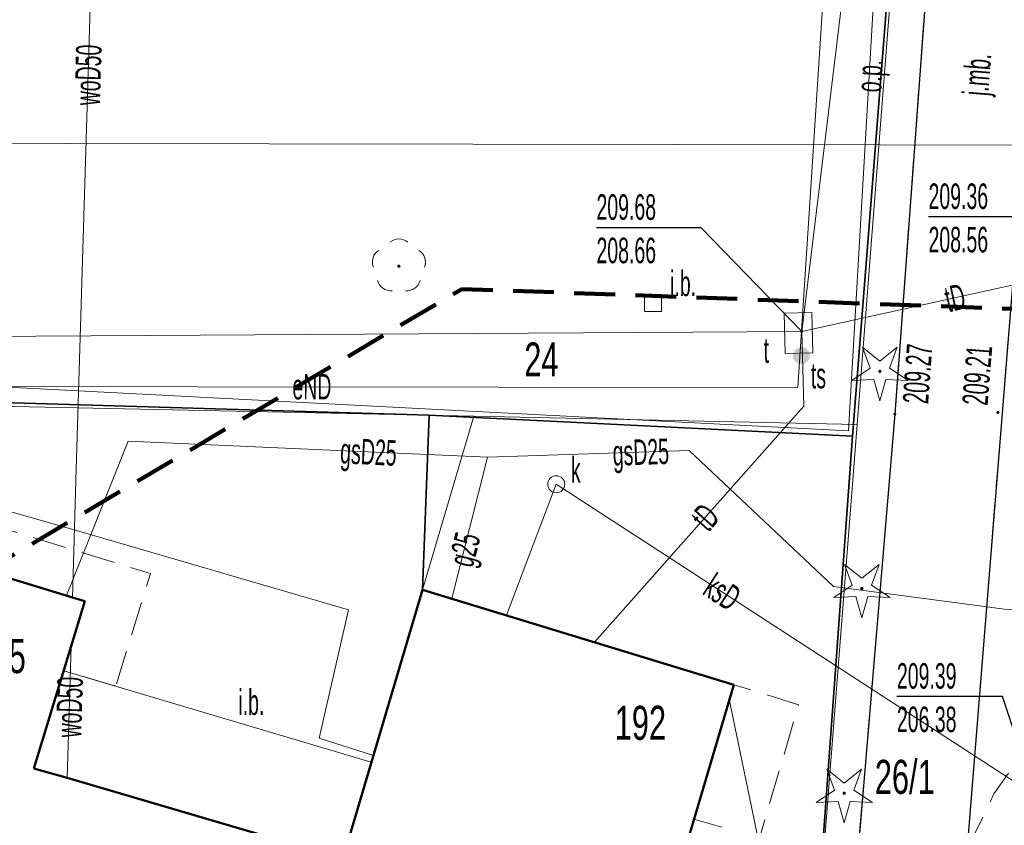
# Model space of a CAD drawing. Header units: metres. Extents: x 7575234 to 29552328, y 2827892 to 11288514.
# Tile 40 of 50: x 7581825 to 7581854, y 5648465 to 5648489. Entities that reach past the tile are written whole.
import ezdxf
from ezdxf.enums import TextEntityAlignment as Align

# ---------------------------------------------------------------- set-up
doc = ezdxf.new("R2010")
doc.units = ezdxf.units.M
for name, pattern in [('1.0_0.5', [1.5, 1, -0.5]), ('1.5_0.5', [2, 1.5, -0.5]), ('219-500', [0]), ('4', [1.8, 1.2, -0.6]), ('mz1.0_0.5', [1.5, 1, -0.5])]:
    doc.linetypes.add(name, pattern=pattern)
for name, color, linetype in [('211-numer działki ewidencyjnej', 7, 'Continuous'), ('219-działka ewidencyjna', 7, 'Continuous'), ('312-budynek ewidencyjny', 7, 'Continuous'), ('312-oznaczenie budynku ewidencyjnego', 7, 'Continuous'), ('chodnik', 7, 'Continuous'), ('chodnik (powierzchnia)', 7, 'Continuous'), ('drzewo iglaste (punkt)', 7, 'Continuous'), ('drzewo liściaste (punkt)', 7, 'Continuous'), ('inna budowla (linia)', 7, 'Continuous'), ('inna budowla (linia)-Atr17', 7, 'Continuous'), ('inna budowla (punkt)', 7, 'Continuous'), ('inna budowla (punkt)-Atr17', 7, 'Continuous'), ('inny obiekt przyrodniczy (linia)', 7, 'Continuous'), ('inny obiekt przyrodniczy (linia)-Atr17', 7, 'Continuous'), ('jezdnia', 7, 'Continuous'), ('jezdnia-Atr17', 7, 'Continuous'), ('krawężnik', 7, 'Continuous'), ('Obszar opracowania', 7, 'Continuous'), ('ogrodzenie trwałe', 7, 'Continuous'), ('ogrodzenie trwałe (linia)', 7, 'Continuous'), ('przewód elektroenergetyczny (linia)', 7, 'Continuous'), ('przewód elektroenergetyczny (linia)-Atr1', 7, 'Continuous'), ('przewód gazowy (linia)', 7, 'Continuous'), ('przewód gazowy (linia)-Atr1', 7, 'Continuous'), ('przewód kanalizacyjny', 7, 'Continuous'), ('przewód kanalizacyjny (linia)', 7, 'Continuous'), ('przewód kanalizacyjny-Atr1', 7, 'Continuous'), ('przewód telekomunikacyjny (linia) - podziemny', 7, 'Continuous'), ('przewód telekomunikacyjny (linia) - podziemny-Atr1', 7, 'Continuous'), ('przewód telekomunikacyjny podziemny', 7, 'Continuous'), ('przewód telekomunikacyjny podziemny-Atr1', 7, 'Continuous'), ('przewód wodociągowy', 7, 'Continuous'), ('przewód wodociągowy (linia)', 7, 'Continuous'), ('przewód wodociągowy (linia)-Atr1', 7, 'Continuous'), ('punkt o określonej wysokości (sieć telekomunikacyjna)', 7, 'Continuous'), ('punkt o określonej wysokości (sieć telekomunikacyjna)-Atr2', 7, 'Continuous'), ('punkt o określonej wysokości (sieć telekomunikacyjna)-Atr3', 7, 'Continuous'), ('punkt wysokościowy sztuczny', 7, 'Continuous'), ('punkt wysokościowy sztuczny-Atr2', 7, 'Continuous'), ('rzędna-Atr2', 7, 'Continuous'), ('rzędna-Atr3', 7, 'Continuous'), ('studzienka - przewód telekomunikacyjny (powierzchnia)', 7, 'Continuous'), ('studzienka - przewód telekomunikacyjny (powierzchnia)-Atr17', 7, 'Continuous'), ('studzienka okrągła - przewód kanalizacyjny (punkt)', 7, 'Continuous'), ('studzienka okrągła - przewód kanalizacyjny (punkt)-Atr17', 7, 'Continuous'), ('słupek telekomunikacyjny (punkt)', 7, 'Continuous'), ('słupek telekomunikacyjny (punkt)-Atr17', 7, 'Continuous')]:
    doc.layers.add(name, color=color, linetype=linetype)
doc.styles.get("Standard").update_dxf_attribs({"font": 'ARIALN.TTF'})
doc.linetypes.add('902-500', pattern='A,3.75,0,[1,ksztalty.shx,S=0.5,R=0,X=0,Y=0],3.75', length=7.5)

# ---------------------------------------------------------------- blocks, each defined once
blk = doc.blocks.new('OP021')
at = {"linetype": 'Continuous', "lineweight": 13}
h = blk.add_hatch(color=0, dxfattribs=at)
edge = h.paths.add_edge_path()
edge.add_arc((0, 0), 0.05, 0, 360)
at = {"color": 0, "linetype": 'Continuous', "lineweight": 13}
for centre, start, end in [((0, 0.4), 49.272, 130.728), ((-0.38, 0.124), 121.308, 202.548), ((0.38, 0.124), 337.452, 58.692), ((-0.235, -0.324), 193.221, 274.871), ((0.235, -0.324), 265.129, 346.779)]:
    blk.add_arc(centre, 0.4, start, end, dxfattribs=at)
blk = doc.blocks.new('US15')
at = {"color": 0, "linetype": 'Continuous', "lineweight": 13}
blk.add_circle((0, 0), 0.25, dxfattribs=at)
blk = doc.blocks.new('IB12')
at = {"color": 0, "linetype": 'Continuous', "lineweight": 13}
for p, q in [((-0.25, -0.25), (-0.25, 0.25)), ((-0.25, 0.25), (0.25, 0.25)), ((0.25, -0.25), (0.25, 0.25)), ((-0.25, -0.25), (0.25, -0.25))]:
    blk.add_line(p, q, dxfattribs=at)
blk = doc.blocks.new('US09')
at = {"linetype": 'Continuous', "lineweight": 0}
h = blk.add_hatch(color=0, dxfattribs=at)
edge = h.paths.add_edge_path()
edge.add_arc((0, 0), 0.25, 0, 360)
blk = doc.blocks.new('PW01')
at = {"linetype": 'Continuous', "lineweight": 13}
h = blk.add_hatch(color=0, dxfattribs=at)
edge = h.paths.add_edge_path()
edge.add_arc((0, 0), 0.045, 0, 360)
blk = doc.blocks.new('OP011')
at = {"linetype": 'Continuous', "lineweight": 13}
h = blk.add_hatch(color=0, dxfattribs=at)
edge = h.paths.add_edge_path()
edge.add_arc((0, 0), 0.05, 0, 360)
at = {"color": 0, "linetype": 'Continuous', "lineweight": 13}
for p, q in [((-0.283, 0.093), (-0.512, 0.706)), ((-0.512, 0.706), (0, 0.299)), ((0, 0.299), (0.512, 0.706)), ((0.512, 0.706), (0.283, 0.093)), ((-0.828, -0.268), (-0.283, 0.093)), ((0.283, 0.093), (0.828, -0.268)), ((-0.175, -0.24), (-0.828, -0.268)), ((0, -0.87), (-0.175, -0.24)), ((0.175, -0.24), (0, -0.87)), ((0.828, -0.268), (0.175, -0.24))]:
    blk.add_line(p, q, dxfattribs=at)
blk = doc.blocks.new('PW02')
at = {"linetype": 'Continuous', "lineweight": 13}
h = blk.add_hatch(color=0, dxfattribs=at)
edge = h.paths.add_edge_path()
edge.add_arc((0, 0), 0.045, 0, 360)

msp = doc.modelspace()

# ---------------------------------------------------------------- linework, layer by layer
at = {"layer": '219-działka ewidencyjna', "color": 3, "linetype": '219-500', "lineweight": 18, "flags": 128}
for points in [[(7581853.66, 5648523.86), (7581850.03, 5648477.25)], [(7581802.33, 5648478.26), (7581838.76, 5648477.49)], [(7581837.25, 5648472.39), (7581838.76, 5648477.49)], [(7581850.03, 5648477.25), (7581838.76, 5648477.49)], [(7581847.85, 5648449.43), (7581850.03, 5648477.25)], [(7581834.9, 5648464.48), (7581837.25, 5648472.39)]]:
    msp.add_lwpolyline(points, dxfattribs=at)
at = {"layer": '312-budynek ewidencyjny', "color": 7, "linetype": 'Continuous', "lineweight": 50, "flags": 128}
for points in [[(7581815.44, 5648475.68), (7581826.95, 5648472.16)], [(7581834.9, 5648464.48), (7581837.25, 5648472.39)], [(7581837.25, 5648472.39), (7581846.4, 5648469.6)], [(7581826.95, 5648472.16), (7581827.31, 5648472.05)], [(7581827.31, 5648472.05), (7581826.91, 5648470.73)], [(7581826.91, 5648470.73), (7581825.81, 5648467.14)], [(7581846.4, 5648469.6), (7581842.84, 5648457.57)], [(7581825.81, 5648467.14), (7581826.79, 5648466.86)], [(7581826.79, 5648466.86), (7581834.9, 5648464.48)]]:
    msp.add_lwpolyline(points, dxfattribs=at)
at = {"layer": 'chodnik', "color": 7, "linetype": '1.0_0.5', "lineweight": 18, "flags": 128}
msp.add_lwpolyline([(7581859.68, 5648466.92), (7581858.68, 5648466.9), (7581857.94, 5648466.82), (7581857.26, 5648466.61), (7581856.56, 5648466.14), (7581856.11, 5648465.68), (7581855.67, 5648464.96), (7581855.42, 5648464.29), (7581855.28, 5648463.5), (7581854.06, 5648448.13), (7581851.86, 5648448.29), (7581853.23, 5648464.33), (7581853.38, 5648464.99), (7581854.05, 5648466.39), (7581854.5, 5648467.02), (7581855.08, 5648467.62), (7581855.57, 5648468.01), (7581856.25, 5648468.38), (7581856.96, 5648468.64), (7581857.63, 5648468.9), (7581858.37, 5648468.96), (7581859.81, 5648469.03)], close=True, dxfattribs=at)
at = {"layer": 'chodnik (powierzchnia)', "color": 7, "linetype": 'mz1.0_0.5', "lineweight": 18, "flags": 128}
for points in [[(7581828.22, 5648469.56), (7581826.69, 5648470.01), (7581827.31, 5648472.05), (7581824.82, 5648472.81), (7581825.12, 5648473.77), (7581823.01, 5648474.41), (7581822.72, 5648473.45), (7581819.56, 5648474.42), (7581819.86, 5648475.38), (7581817.75, 5648476.02), (7581817.46, 5648475.06), (7581815.44, 5648475.68), (7581813.75, 5648470.12), (7581813.07, 5648470.3), (7581815.16, 5648477.18), (7581815.83, 5648476.97), (7581829.24, 5648472.87)], [(7581844.83, 5648457.17), (7581842.84, 5648457.57), (7581844.57, 5648463.42), (7581845.72, 5648463.08), (7581846.38, 5648465.31), (7581845.23, 5648465.65), (7581846.4, 5648469.6), (7581848.31, 5648469.01)]]:
    msp.add_lwpolyline(points, close=True, dxfattribs=at)
at = {"layer": 'inna budowla (linia)', "color": 7, "linetype": 'Continuous', "lineweight": 18, "flags": 128}
msp.add_lwpolyline([(7581826.69, 5648470.01), (7581835.74, 5648467.32)], dxfattribs=at)
at = {"layer": 'inny obiekt przyrodniczy (linia)', "color": 7, "linetype": 'Continuous', "lineweight": 18, "flags": 128}
msp.add_lwpolyline([(7581803.7, 5648479.45), (7581849.78, 5648477.06), (7581851.31, 5648503.32)], dxfattribs=at)
at = {"layer": 'jezdnia', "color": 7, "linetype": '1.5_0.5', "lineweight": 18, "flags": 128}
msp.add_lwpolyline([(7581851.14, 5648477.55), (7581853.93, 5648515.46), (7581853.22, 5648517.31), (7581853.43, 5648522.79), (7581856.81, 5648523.12), (7581857.52, 5648523.14), (7581857.67, 5648516.69), (7581857.37, 5648516.02), (7581857.23, 5648515.56), (7581857.16, 5648515.13), (7581857.18, 5648513.61), (7581856.04, 5648499.21), (7581853.23, 5648464.33), (7581851.98, 5648449.77), (7581848.79, 5648449.65)], close=True, dxfattribs=at)
at = {"layer": 'krawężnik', "color": 7, "linetype": 'Continuous', "lineweight": 25, "flags": 128}
for points in [[(7581857.67, 5648516.69), (7581857.37, 5648516.02), (7581857.23, 5648515.56), (7581857.15, 5648515.09), (7581857.18, 5648513.61), (7581856.04, 5648499.21), (7581853.23, 5648464.33), (7581851.86, 5648448.29)], [(7581853.93, 5648515.46), (7581851.14, 5648477.55), (7581848.79, 5648449.65)]]:
    msp.add_lwpolyline(points, dxfattribs=at)
at = {"layer": 'Obszar opracowania', "color": 132, "linetype": '4', "lineweight": 200, "flags": 128}
msp.add_lwpolyline([(7581939.67, 5648471), (7581942.98, 5648384.88), (7581943.37, 5648374.43), (7581821.23, 5648356.38), (7581809.75, 5648391.67), (7581795.38, 5648455.75), (7581838.4, 5648481.23), (7581911.52, 5648478.59)], close=True, dxfattribs=at)
at = {"layer": 'ogrodzenie trwałe', "color": 7, "linetype": '902-500', "lineweight": 35, "flags": 128}
msp.add_lwpolyline([(7581848.73, 5648449.32), (7581847.71, 5648449.4), (7581848.4, 5648456.44), (7581849.89, 5648476.9), (7581837.44, 5648477.52), (7581803.7, 5648478.52), (7581803.78, 5648478.52)], dxfattribs=at)
at = {"layer": 'ogrodzenie trwałe (linia)', "color": 7, "linetype": '902-500', "lineweight": 35, "flags": 128}
for points in [[(7581853.02, 5648516.42), (7581849.89, 5648476.9)], [(7581837.25, 5648472.39), (7581837.44, 5648477.52)]]:
    msp.add_lwpolyline(points, dxfattribs=at)
at = {"layer": 'przewód elektroenergetyczny (linia)', "color": 1, "linetype": 'Continuous', "lineweight": 18, "flags": 128}
msp.add_lwpolyline([(7581850.75, 5648516.23), (7581848.29, 5648478.33), (7581812.99, 5648478.37), (7581808.28, 5648463.45), (7581808.17, 5648462.92), (7581808.36, 5648462.41), (7581808.79, 5648462.07), (7581820.7, 5648457.88)], dxfattribs=at)
at = {"layer": 'przewód gazowy (linia)', "color": 40, "linetype": 'Continuous', "lineweight": 18, "flags": 128}
for points in [[(7581826.77, 5648472.22), (7581828.59, 5648476.76), (7581839.16, 5648476.29)], [(7581839.16, 5648476.29), (7581845.09, 5648476.48), (7581849.34, 5648472.49), (7581854.37, 5648471.82), (7581854.82, 5648471.78)], [(7581838.11, 5648472.13), (7581839.16, 5648476.29)]]:
    msp.add_lwpolyline(points, dxfattribs=at)
at = {"layer": 'przewód kanalizacyjny', "color": 34, "linetype": 'Continuous', "lineweight": 18, "flags": 128}
msp.add_lwpolyline([(7581855.27, 5648466.35), (7581841.18, 5648475.49), (7581839.72, 5648471.64)], dxfattribs=at)
at = {"layer": 'przewód kanalizacyjny (linia)', "color": 34, "linetype": 'Continuous', "lineweight": 18, "flags": 128}
msp.add_lwpolyline([(7581846.27, 5648469.17), (7581847.36, 5648463.88), (7581847.29, 5648463.63), (7581843.76, 5648451.18)], dxfattribs=at)
at = {"layer": 'przewód telekomunikacyjny (linia) - podziemny', "color": 30, "linetype": 'Continuous', "lineweight": 18, "flags": 128}
for points in [[(7581848.4, 5648479.98), (7581850.87, 5648500.3)], [(7581787.78, 5648480.57), (7581803.45, 5648480.27), (7581814.49, 5648479.34), (7581819.43, 5648479.8), (7581848.4, 5648479.98)], [(7581848.4, 5648479.98), (7581848.46, 5648477.79), (7581842.3, 5648470.85)]]:
    msp.add_lwpolyline(points, dxfattribs=at)
at = {"layer": 'przewód telekomunikacyjny podziemny', "color": 30, "linetype": 'Continuous', "lineweight": 18, "flags": 128}
msp.add_lwpolyline([(7581856.86, 5648481.84), (7581848.4, 5648479.98)], dxfattribs=at)
at = {"layer": 'przewód wodociągowy', "color": 5, "linetype": 'Continuous', "lineweight": 18, "flags": 128}
msp.add_lwpolyline([(7581868.21, 5648473.35), (7581859.63, 5648474.29), (7581856.39, 5648477.96), (7581856.7, 5648485.46), (7581814.75, 5648485.53), (7581786.54, 5648485.7), (7581785.39, 5648485.67)], dxfattribs=at)
at = {"layer": 'przewód wodociągowy (linia)', "color": 5, "linetype": 'Continuous', "lineweight": 18, "flags": 128}
for points in [[(7581857.88, 5648501.18), (7581827.88, 5648503.31), (7581827.79, 5648502.2), (7581827.76, 5648500.57), (7581827.47, 5648489.5), (7581827.05, 5648475.6), (7581826.95, 5648472.16)], [(7581835.8, 5648467.52), (7581834.21, 5648468.03), (7581835.07, 5648471.8), (7581827.14, 5648474.11), (7581817.7, 5648476.8), (7581816.75, 5648476.88)], [(7581826.79, 5648466.86), (7581826.91, 5648470.73)]]:
    msp.add_lwpolyline(points, dxfattribs=at)
at = {"layer": 'punkt o określonej wysokości (sieć telekomunikacyjna)-Atr2', "color": 30, "flags": 128}
msp.add_lwpolyline([(7581848.4, 5648479.98), (7581845.44, 5648483.03), (7581842.363, 5648483.03)], dxfattribs=at)
at = {"layer": 'rzędna-Atr2', "color": 30, "flags": 128}
msp.add_lwpolyline([(7581857.4, 5648481.58), (7581855.24, 5648483.35), (7581852.131, 5648483.35)], dxfattribs=at)
at = {"layer": 'rzędna-Atr2', "color": 34, "flags": 128}
msp.add_lwpolyline([(7581855.27, 5648466.35), (7581854.31, 5648469.25), (7581851.201, 5648469.25)], dxfattribs=at)
at = {"layer": 'studzienka - przewód telekomunikacyjny (powierzchnia)', "color": 30, "linetype": 'Continuous', "lineweight": 18, "flags": 128}
msp.add_lwpolyline([(7581848.7, 5648480.54), (7581848.73, 5648479.35), (7581847.91, 5648479.33), (7581847.88, 5648480.52)], close=True, dxfattribs=at)

# ---------------------------------------------------------------- block references
at = {"layer": 'drzewo iglaste (punkt)', "color": 94, "linetype": 'Continuous', "lineweight": 13}
for p in [(7581850.7, 5648478.81), (7581850.17, 5648472.43), (7581849.65, 5648466.41)]:
    msp.add_blockref('OP011', p, dxfattribs=at)
at = {"layer": 'drzewo liściaste (punkt)', "color": 94, "linetype": 'Continuous', "lineweight": 13}
msp.add_blockref('OP021', (7581836.55, 5648481.9), dxfattribs=at)
at = {"layer": 'inna budowla (punkt)', "color": 7, "linetype": 'Continuous', "lineweight": 13}
msp.add_blockref('IB12', (7581844.03, 5648480.82), dxfattribs=at)
at = {"layer": 'punkt o określonej wysokości (sieć telekomunikacyjna)', "color": 30, "linetype": 'Continuous', "lineweight": 13}
msp.add_blockref('PW01', (7581848.4, 5648479.98), dxfattribs=at)
at = {"layer": 'punkt wysokościowy sztuczny', "color": 7, "linetype": 'Continuous', "lineweight": 13}
for p in [(7581851.14, 5648477.55), (7581854.17, 5648477.6)]:
    msp.add_blockref('PW02', p, dxfattribs=at)
at = {"layer": 'studzienka okrągła - przewód kanalizacyjny (punkt)', "color": 34, "linetype": 'Continuous', "lineweight": 18, "rotation": 0.06699999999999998}
msp.add_blockref('US15', (7581841.18, 5648475.49), dxfattribs=at)
at = {"layer": 'słupek telekomunikacyjny (punkt)', "color": 7, "linetype": 'Continuous', "lineweight": 13}
msp.add_blockref('US09', (7581848.39, 5648479.27), dxfattribs=at)

# ---------------------------------------------------------------- texts
at = {"layer": '211-numer działki ewidencyjnej', "color": 3, "linetype": 'Continuous', "lineweight": 18, "width": 0.79}
for s, p in [('24', (7581840.24, 5648478.66)), ('26/1', (7581850.55, 5648466.39))]:
    msp.add_text(s, height=1, dxfattribs=at).set_placement(p)
at = {"layer": '312-oznaczenie budynku ewidencyjnego', "color": 7, "linetype": 'Continuous', "lineweight": 18, "width": 0.79}
for s, p in [('15', (7581824.57, 5648469.94)), ('192', (7581842.9, 5648467.98))]:
    msp.add_text(s, height=1, dxfattribs=at).set_placement(p)
at = {"layer": 'inna budowla (linia)-Atr17', "color": 7, "width": 0.667}
msp.add_text('i.b.', height=0.75, dxfattribs=at).set_placement((7581831.83, 5648468.71))
at = {"layer": 'inna budowla (punkt)-Atr17', "color": 7, "width": 0.667}
msp.add_text('i.b.', height=0.75, dxfattribs=at).set_placement((7581844.53, 5648481.02))
at = {"layer": 'inny obiekt przyrodniczy (linia)-Atr17', "color": 7, "width": 0.667}
msp.add_text('o.p.', height=0.75, rotation=86.665, dxfattribs=at).set_placement((7581850.36, 5648487.02), align=Align.MIDDLE_LEFT)
at = {"layer": 'jezdnia-Atr17', "color": 7, "width": 0.667}
msp.add_text('j.mb.', height=0.75, rotation=85.394, dxfattribs=at).set_placement((7581853.88, 5648486.89))
at = {"layer": 'przewód elektroenergetyczny (linia)-Atr1', "color": 1, "width": 0.667}
msp.add_text('eND', height=0.75, rotation=359.935, dxfattribs=at).set_placement((7581833.42, 5648478.36), align=Align.MIDDLE_LEFT)
at = {"layer": 'przewód gazowy (linia)-Atr1', "color": 40, "width": 0.667}
for s, rotation, p in [('gsD25', 357.453, (7581834.83, 5648476.48)), ('gsD25', 1.835, (7581842.84, 5648476.41)), ('g25', 75.834, (7581838.36, 5648473.11))]:
    msp.add_text(s, height=0.75, rotation=rotation, dxfattribs=at).set_placement(p, align=Align.MIDDLE_LEFT)
at = {"layer": 'przewód kanalizacyjny-Atr1', "color": 34, "width": 0.667}
msp.add_text('ksD', height=0.75, rotation=327.029, dxfattribs=at).set_placement((7581845.65, 5648472.59), align=Align.MIDDLE_LEFT)
at = {"layer": 'przewód telekomunikacyjny (linia) - podziemny-Atr1', "color": 30, "width": 0.667}
msp.add_text('tD', height=0.75, rotation=48.407, dxfattribs=at).set_placement((7581845.37, 5648474.31), align=Align.MIDDLE_LEFT)
at = {"layer": 'przewód telekomunikacyjny podziemny-Atr1', "color": 30, "width": 0.667}
msp.add_text('tD', height=0.75, rotation=12.4, dxfattribs=at).set_placement((7581852.63, 5648480.91), align=Align.MIDDLE_LEFT)
at = {"layer": 'przewód wodociągowy (linia)-Atr1', "color": 5, "width": 0.667}
for rotation, p in [(88.269, (7581827.38, 5648486.63)), (88.224, (7581826.83, 5648468.05))]:
    msp.add_text('woD50', height=0.75, rotation=rotation, dxfattribs=at).set_placement(p, align=Align.MIDDLE_LEFT)
at = {"layer": 'punkt o określonej wysokości (sieć telekomunikacyjna)-Atr2', "color": 30, "width": 0.667}
msp.add_text('209.68', height=0.75, dxfattribs=at).set_placement((7581842.363, 5648483.038), align=Align.BOTTOM_LEFT)
at = {"layer": 'punkt o określonej wysokości (sieć telekomunikacyjna)-Atr3', "color": 30, "width": 0.667}
msp.add_text('208.66', height=0.75, dxfattribs=at).set_placement((7581842.363, 5648481.763), align=Align.BOTTOM_LEFT)
at = {"layer": 'punkt wysokościowy sztuczny-Atr2', "color": 7, "width": 0.667}
for s, rotation, p in [('209.27', 85.791, (7581851.37, 5648477.89)), ('209.21', 85.455, (7581853.12, 5648477.85))]:
    msp.add_text(s, height=0.75, rotation=rotation, dxfattribs=at).set_placement(p, align=Align.TOP_LEFT)
at = {"layer": 'rzędna-Atr2', "color": 30, "width": 0.667}
msp.add_text('209.36', height=0.75, dxfattribs=at).set_placement((7581852.131, 5648483.357), align=Align.BOTTOM_LEFT)
at = {"layer": 'rzędna-Atr2', "color": 34, "width": 0.667}
msp.add_text('209.39', height=0.75, dxfattribs=at).set_placement((7581851.201, 5648469.258), align=Align.BOTTOM_LEFT)
at = {"layer": 'rzędna-Atr3', "color": 30, "width": 0.667}
msp.add_text('208.56', height=0.75, dxfattribs=at).set_placement((7581852.131, 5648482.082), align=Align.BOTTOM_LEFT)
at = {"layer": 'rzędna-Atr3', "color": 34, "width": 0.667}
msp.add_text('206.38', height=0.75, dxfattribs=at).set_placement((7581851.201, 5648467.982), align=Align.BOTTOM_LEFT)
at = {"layer": 'studzienka - przewód telekomunikacyjny (powierzchnia)-Atr17', "color": 30, "width": 0.667}
msp.add_text('t', height=0.75, dxfattribs=at).set_placement((7581847.28, 5648479.06))
at = {"layer": 'studzienka okrągła - przewód kanalizacyjny (punkt)-Atr17', "color": 34, "width": 0.667}
msp.add_text('k', height=0.75, dxfattribs=at).set_placement((7581841.61, 5648475.54))
at = {"layer": 'słupek telekomunikacyjny (punkt)-Atr17', "color": 7, "width": 0.667}
msp.add_text('ts', height=0.75, dxfattribs=at).set_placement((7581848.67, 5648478.31))

doc.saveas('drawing.dxf')
